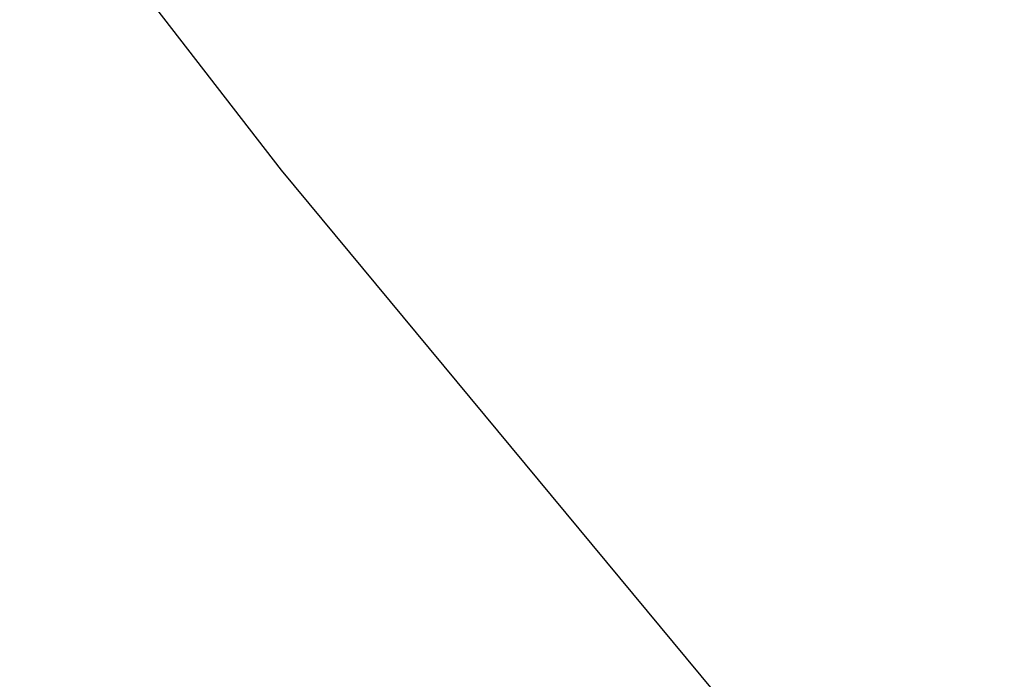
# Paper-space layout '_Trimétrica' of a CAD drawing. Header units: millimetres. Extents: x -779 to 439, y -976 to 228.
# Tile 53 of 186: x -451.13 to -446.05, y -610.95 to -607.54. Entities that reach past the tile are written whole.
import ezdxf

# ---------------------------------------------------------------- set-up
doc = ezdxf.new("R2010")
doc.units = ezdxf.units.MM

psp = doc.layouts.new('_Trimétrica')

# ---------------------------------------------------------------- linework, layer by layer
at = {"color": 7, "linetype": 'Continuous', "lineweight": 25, "flags": 128}
psp.add_lwpolyline([(-475.3893, -568.6743), (-471.7574, -575.5486), (-467.8603, -582.3334), (-463.7057, -589.0155), (-459.3018, -595.5819), (-454.6571, -602.0197), (-449.7808, -608.3162), (-444.6823, -614.4592), (-439.3717, -620.4366), (-433.8594, -626.2367)], dxfattribs=at)
at = {"color": 7, "linetype": 'Continuous', "lineweight": 25}
for points, knots in [([(-451.0418, -563.7831), (-450.4976, -564.8429), (-448.9379, -567.8804), (-446.1743, -572.834), (-442.682, -578.6041), (-438.9583, -584.2673), (-435.0155, -589.8132), (-430.8611, -595.2297), (-426.5042, -600.5055), (-421.9538, -605.6297), (-417.2198, -610.5914), (-412.3119, -615.3801), (-407.2406, -619.9858), (-402.0164, -624.3986), (-396.6503, -628.6092), (-391.1533, -632.6085), (-385.5369, -636.3879), (-379.8128, -639.9391), (-373.9929, -643.2544), (-368.0894, -646.3263), (-362.1145, -649.148), (-356.0808, -651.713), (-350.0011, -654.0153), (-343.8884, -656.0495), (-337.7557, -657.8106), (-331.6163, -659.2943), (-325.4835, -660.4968), (-319.3708, -661.4151), (-313.2918, -662.0466), (-307.26, -662.3897), (-301.2892, -662.4432), (-295.3928, -662.2069), (-289.5844, -661.6813), (-283.8773, -660.8677), (-278.2845, -659.7683), (-272.8187, -658.3861), (-267.4922, -656.7246), (-262.3169, -654.7883), (-257.3036, -652.5828), (-252.4653, -650.1112), (-247.8035, -647.3894), (-243.3593, -644.388), (-240.4314, -642.2673), (-239.0471, -641.0835), (-239.0134, -641.0547)], [0, 0, 0, 0, 0.0132663, 0.0380232, 0.0627791, 0.0875348, 0.11229, 0.1370449, 0.1617996, 0.1865546, 0.2113101, 0.2360666, 0.2608246, 0.2855843, 0.3103464, 0.3351111, 0.3598788, 0.3846495, 0.4094234, 0.4342001, 0.4589793, 0.4837601, 0.5085411, 0.5333208, 0.558097, 0.5828673, 0.6076288, 0.6323778, 0.6571105, 0.6818225, 0.7065089, 0.7311649, 0.7557853, 0.7803654, 0.8049007, 0.8293876, 0.8538234, 0.8782066, 0.9025374, 0.9268175, 0.9510504, 0.9752415, 0.9993975, 1, 1, 1, 1]), ([(-616.8549, -610.0418), (-616.0184, -611.6801), (-613.6037, -616.4095), (-609.4245, -624.1733), (-604.2437, -633.3001), (-598.8264, -642.3352), (-593.1816, -651.2721), (-587.313, -660.1027), (-581.2262, -668.8195), (-574.9263, -677.4149), (-568.4189, -685.8816), (-561.7096, -694.2123), (-554.8042, -702.3997), (-547.7088, -710.4369), (-540.4294, -718.3169), (-532.9723, -726.0329), (-525.344, -733.5782), (-517.5511, -740.9463), (-509.6002, -748.1308), (-501.4983, -755.1256), (-493.2523, -761.9244), (-484.8693, -768.5215), (-476.3565, -774.9111), (-467.7212, -781.0876), (-458.9709, -787.0456), (-450.113, -792.7799), (-441.1553, -798.2855), (-432.1053, -803.5576), (-422.9709, -808.5915), (-413.76, -813.3827), (-404.4804, -817.9269), (-395.1402, -822.2202), (-385.7475, -826.2588), (-376.3104, -830.0388), (-366.837, -833.557), (-357.3356, -836.8102), (-347.8144, -839.7953), (-338.2818, -842.5097), (-328.7459, -844.9508), (-319.2153, -847.1164), (-309.6982, -849.0044), (-300.2029, -850.6131), (-290.738, -851.9409), (-281.3116, -852.9865), (-271.9322, -853.7489), (-262.6081, -854.2275), (-253.3475, -854.4215), (-244.1588, -854.331), (-235.0501, -853.9558), (-226.0297, -853.2965), (-217.1054, -852.3534), (-208.2854, -851.1276), (-199.5775, -849.6203), (-190.9896, -847.8328), (-182.5291, -845.7669), (-174.2038, -843.4245), (-166.0209, -840.808), (-157.9876, -837.9199), (-150.1111, -834.7628), (-142.3981, -831.3399), (-134.8556, -827.654), (-127.4887, -823.7102), (-120.3091, -819.5056), (-113.3925, -815.1254), (-108.9729, -812.0183), (-106.8068, -810.4954)], [0, 0, 0, 0, 0.008496, 0.024525, 0.040555, 0.056584, 0.072613, 0.088642, 0.104671, 0.120699, 0.136728, 0.152756, 0.168784, 0.184812, 0.200841, 0.216869, 0.232897, 0.248926, 0.264954, 0.280983, 0.297013, 0.313042, 0.329072, 0.345102, 0.361133, 0.377164, 0.393196, 0.409228, 0.425261, 0.441294, 0.457327, 0.473361, 0.489395, 0.505428, 0.521462, 0.537495, 0.553528, 0.56956, 0.585591, 0.60162, 0.617648, 0.633674, 0.649697, 0.665717, 0.681734, 0.697747, 0.713755, 0.729758, 0.745756, 0.761747, 0.777732, 0.793709, 0.809678, 0.825639, 0.841591, 0.857534, 0.873468, 0.889392, 0.905306, 0.921212, 0.937107, 0.952994, 0.968873, 0.984744, 1, 1, 1, 1])]:
    psp.add_open_spline(points, degree=3, knots=knots, dxfattribs=at)

doc.saveas('drawing.dxf')
